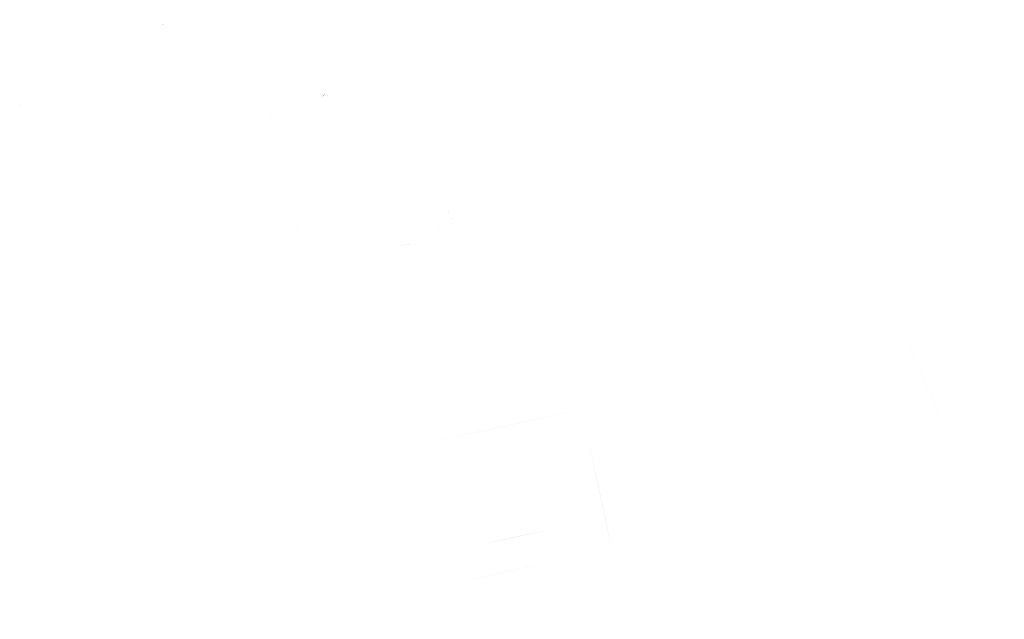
# Model space of a CAD drawing. Header units: inches. Extents: x -5.1 to 19.6, y 0 to 17.7.
# Tile 10 of 25: x 18.79 to 19.075, y 16.195 to 16.368. Entities that reach past the tile are written whole.
import ezdxf

# ---------------------------------------------------------------- set-up
doc = ezdxf.new("R2010")
doc.units = ezdxf.units.IN
doc.header["$MEASUREMENT"] = 0
doc.layers.add('PDF_Solid Fills', color=7, linetype='CONTINUOUS')

msp = doc.modelspace()

# ---------------------------------------------------------------- hatches: boundary and pattern name
at = {"layer": 'PDF_Solid Fills', "true_color": 0xffffff, "transparency": 33554559}
h = msp.add_hatch(color=7, dxfattribs=at)
h.paths.add_polyline_path([(18.83208, 16.36786, 0.014622), (18.83256, 16.36709)], flags=0)
h.paths.add_polyline_path([(18.83041, 16.36563, 0.004981), (18.83256, 16.36709)], flags=0)
h = msp.add_hatch(color=7, dxfattribs=at)
h.paths.add_polyline_path([(18.90468, 16.36755, 0.000959), (18.90351, 16.36199)], flags=0)
h.paths.add_polyline_path([(18.90351, 16.36199, 0.000515), (18.90682, 16.36268)], flags=0)
h = msp.add_hatch(color=7, dxfattribs=at)
h.paths.add_polyline_path([(18.84171, 16.35623, 0.002249), (18.84266, 16.36321)], flags=0)
h.paths.add_polyline_path([(18.84031, 16.35657, 0.01059), (18.84171, 16.35623)], flags=0)
h = msp.add_hatch(color=7, dxfattribs=at)
h.paths.add_polyline_path([(18.91037, 16.35221, 0.000064), (18.91804, 16.35058)], flags=0)
h.paths.add_polyline_path([(18.918, 16.34956, 0.000923), (18.90662, 16.34858)], flags=0)
h.paths.add_polyline_path([(18.90662, 16.34858, 0.000488), (18.90806, 16.35327)], flags=0)
h.paths.add_polyline_path([(18.90806, 16.35327, 0.00274), (18.9061, 16.35775)], flags=0)
h.paths.add_polyline_path([(18.91037, 16.35221, 0.000071), (18.90827, 16.35862)], flags=0)
h = msp.add_hatch(color=7, dxfattribs=at)
h.paths.add_polyline_path([(18.88324, 16.35392, 0.000353), (18.88747, 16.35694)], flags=0)
h.paths.add_polyline_path([(18.88324, 16.35392, 0.00097), (18.88491, 16.35108)], flags=0)
at = {"layer": 'PDF_Solid Fills', "transparency": 33554559}
h = msp.add_hatch(color=256, dxfattribs=at)
h.paths.add_polyline_path([(18.80006, 16.3424, 0.002312), (18.79941, 16.34787)], flags=0)
h.paths.add_polyline_path([(18.80006, 16.3424, 0.000816), (18.79035, 16.34779)], flags=0)
at = {"layer": 'PDF_Solid Fills', "true_color": 0xffffff, "transparency": 33554559}
h = msp.add_hatch(color=7, dxfattribs=at)
h.paths.add_polyline_path([(18.87779, 16.34785, 0.004006), (18.87894, 16.34677)], flags=0)
h.paths.add_polyline_path([(18.87894, 16.34677, 0.004573), (18.87725, 16.34506)], flags=0)
at = {"layer": 'PDF_Solid Fills', "transparency": 33554559}
h = msp.add_hatch(color=256, dxfattribs=at)
h.paths.add_polyline_path([(18.79035, 16.34355, 0.001278), (18.79322, 16.34557)], flags=0)
h.paths.add_polyline_path([(18.79108, 16.34248, 0.009998), (18.79035, 16.34355)], flags=0)
at = {"layer": 'PDF_Solid Fills', "true_color": 0xffffff, "transparency": 33554559}
h = msp.add_hatch(color=7, dxfattribs=at)
h.paths.add_polyline_path([(18.85884, 16.33866, 0.001084), (18.86318, 16.33606)], flags=0)
h.paths.add_polyline_path([(18.8632, 16.33856, 0.003791), (18.8628, 16.34333)], flags=0)
h.paths.add_polyline_path([(18.8628, 16.34333, 0.003114), (18.8594, 16.34179)], flags=0)
h.paths.add_polyline_path([(18.8632, 16.33856, 0.002433), (18.8594, 16.34179)], flags=0)
h.paths.add_polyline_path([(18.85824, 16.33156), (18.85824, 16.33458)], flags=0)
h.paths.add_polyline_path([(18.85582, 16.33585, 0.001445), (18.85824, 16.33458)], flags=0)
h.paths.add_polyline_path([(18.85751, 16.34441, 0.000616), (18.85582, 16.33585)], flags=0)
h.paths.add_polyline_path([(18.86522, 16.33733, 0.00228), (18.86801, 16.33891)], flags=0)
h.paths.add_polyline_path([(18.86695, 16.33446, 0.00162), (18.86522, 16.33733)], flags=0)
h = msp.add_hatch(color=7, dxfattribs=at)
h.paths.add_polyline_path([(18.88763, 16.34006), (18.89046, 16.34006)], flags=0)
h.paths.add_polyline_path([(18.88623, 16.33729, 0.001816), (18.88777, 16.34021)], flags=0)
h = msp.add_hatch(color=7, dxfattribs=at)
h.paths.add_polyline_path([(18.79838, 16.3346, 0.000741), (18.79938, 16.33739)], flags=0)
h.paths.add_polyline_path([(18.80273, 16.33526, 0.004123), (18.79938, 16.33739)], flags=0)
h.paths.add_polyline_path([(18.80273, 16.33526, 0.007709), (18.80248, 16.3346)], flags=0)
h = msp.add_hatch(color=7, dxfattribs=at)
h.paths.add_polyline_path([(18.83195, 16.33442, 0.00252), (18.83303, 16.33073)], flags=0)
h.paths.add_polyline_path([(18.83468, 16.33188, 0.001771), (18.83949, 16.33507)], flags=0)
h = msp.add_hatch(color=7, dxfattribs=at)
h.paths.add_polyline_path([(18.85494, 16.32835), (18.84863, 16.32835)], flags=0)
h.paths.add_polyline_path([(18.85094, 16.33485, 0.000082), (18.84863, 16.32835)], flags=0)
h = msp.add_hatch(color=7, dxfattribs=at)
h.paths.add_polyline_path([(18.88979, 16.31464, 0.003038), (18.89246, 16.31741)], flags=0)
h.paths.add_polyline_path([(18.87594, 16.29739, 0.005395), (18.87479, 16.29796)], flags=0)
h.paths.add_polyline_path([(18.87479, 16.29796, 0.000256), (18.87794, 16.30375)], flags=0)
h.paths.add_polyline_path([(18.88316, 16.33641, 0.001035), (18.88381, 16.33156)], flags=0)
h.paths.add_polyline_path([(18.88462, 16.30087, 0.001298), (18.88356, 16.30456)], flags=0)
h.paths.add_polyline_path([(18.88356, 16.30456, 0.000066), (18.88106, 16.29971)], flags=0)
h.paths.add_polyline_path([(18.87973, 16.29793, 0.001849), (18.87904, 16.2931)], flags=0)
h.paths.add_polyline_path([(18.87973, 16.29793, 0.000442), (18.87616, 16.29518)], flags=0)
h.paths.add_polyline_path([(18.87123, 16.30381, 0.004834), (18.87464, 16.3036)], flags=0)
h.paths.add_polyline_path([(18.87241, 16.30775, 0.001791), (18.87123, 16.30381)], flags=0)
h.paths.add_polyline_path([(18.87241, 16.30775, 0.006635), (18.86975, 16.30843)], flags=0)
h.paths.add_polyline_path([(18.87437, 16.31433, 0.000906), (18.86975, 16.30843)], flags=0)
h.paths.add_polyline_path([(18.87033, 16.31304, 0.002223), (18.87406, 16.31481)], flags=0)
h.paths.add_polyline_path([(18.868, 16.32285, 0.002553), (18.87027, 16.32112)], flags=0)
h.paths.add_polyline_path([(18.87075, 16.33218, 0.000726), (18.86716, 16.33137)], flags=0)
h.paths.add_polyline_path([(18.87075, 16.33218, 0.005202), (18.86798, 16.33446)], flags=0)
h.paths.add_polyline_path([(18.86798, 16.33446, 0.001536), (18.87196, 16.33727)], flags=0)
h.paths.add_polyline_path([(18.87454, 16.33396, 0.001118), (18.87196, 16.33727)], flags=0)
h.paths.add_polyline_path([(18.87454, 16.33396, 0.004041), (18.87558, 16.33766)], flags=0)
h.paths.add_polyline_path([(18.87983, 16.30989, 0.00125), (18.891, 16.31127)], flags=0)
h.paths.add_polyline_path([(18.88629, 16.31293, 0.000414), (18.891, 16.31127)], flags=0)
h.paths.add_polyline_path([(18.88629, 16.31293), (18.88629, 16.32037)], flags=0)
h.paths.add_polyline_path([(18.88629, 16.32037, 0.003827), (18.88948, 16.32096)], flags=0)
h.paths.add_polyline_path([(18.88948, 16.32096, 0.001303), (18.88529, 16.32423)], flags=0)
h.paths.add_polyline_path([(18.88998, 16.32718, 0.000879), (18.88529, 16.32423)], flags=0)
h.paths.add_polyline_path([(18.88998, 16.32718, 0.003141), (18.88575, 16.329)], flags=0)
h.paths.add_polyline_path([(18.88575, 16.329, 0.000774), (18.88616, 16.33173)], flags=0)
h.paths.add_polyline_path([(18.88381, 16.33156, 0.003339), (18.88616, 16.33173)], flags=0)
h = msp.add_hatch(color=7, dxfattribs=at)
h.paths.add_polyline_path([(18.9122, 16.33717, 0.001693), (18.91347, 16.33217)], flags=0)
h.paths.add_polyline_path([(18.90986, 16.33111, 0.000303), (18.91347, 16.33217)], flags=0)
h.paths.add_polyline_path([(18.91657, 16.32511, 0.001667), (18.92076, 16.32646)], flags=0)
h = msp.add_hatch(color=7, dxfattribs=at)
h.paths.add_polyline_path([(18.91753, 16.33128, 0.001107), (18.92163, 16.33009)], flags=0)
h.paths.add_polyline_path([(18.91744, 16.33569, 0.001705), (18.91517, 16.33296)], flags=0)
at = {"layer": 'PDF_Solid Fills', "transparency": 33554559}
h = msp.add_hatch(color=256, dxfattribs=at)
h.paths.add_polyline_path([(18.88616, 16.33172, 0.00328), (18.88381, 16.33155)], flags=0)
h.paths.add_polyline_path([(18.88575, 16.32901, 0.000873), (18.88616, 16.33172)], flags=0)
h.paths.add_polyline_path([(18.88529, 16.32424, 0.001504), (18.88998, 16.3272)], flags=0)
h.paths.add_polyline_path([(18.88529, 16.32424, 0.001015), (18.88948, 16.32097)], flags=0)
h.paths.add_polyline_path([(18.88948, 16.32097, 0.001303), (18.88629, 16.32036)], flags=0)
h.paths.add_polyline_path([(18.88629, 16.32036), (18.88629, 16.31293)], flags=0)
h.paths.add_polyline_path([(18.88629, 16.31293, 0.000414), (18.891, 16.31126)], flags=0)
h.paths.add_polyline_path([(18.891, 16.31126, 0.000129), (18.87983, 16.30988)], flags=0)
at = {"layer": 'PDF_Solid Fills', "true_color": 0xffffff, "transparency": 33554559}
h = msp.add_hatch(color=7, dxfattribs=at)
h.paths.add_polyline_path([(18.90373, 16.33014, 0.001886), (18.90075, 16.32977)], flags=0)
h.paths.add_polyline_path([(18.89464, 16.32933, 0.003367), (18.89645, 16.32868)], flags=0)
h = msp.add_hatch(color=7, dxfattribs=at)
h.paths.add_polyline_path([(18.85969, 16.30693, 0.002227), (18.85944, 16.31018)], flags=0)
h.paths.add_polyline_path([(18.86332, 16.31631, 0.00022), (18.86682, 16.31875)], flags=0)
h.paths.add_polyline_path([(18.86946, 16.30277, 0.001519), (18.86471, 16.29985)], flags=0)
h.paths.add_polyline_path([(18.86505, 16.29777, 0.000685), (18.86603, 16.29445)], flags=0)
h.paths.add_polyline_path([(18.86505, 16.29777, 0.000921), (18.86282, 16.29579)], flags=0)
h.paths.add_polyline_path([(18.85336, 16.29929, 0.001979), (18.8578, 16.30258)], flags=0)
h.paths.add_polyline_path([(18.8538, 16.30568, 0.001385), (18.8578, 16.30258)], flags=0)
h.paths.add_polyline_path([(18.85207, 16.31539, 0.001531), (18.8544, 16.32106)], flags=0)
h.paths.add_polyline_path([(18.85863, 16.32006, 0.000638), (18.8544, 16.32106)], flags=0)
h.paths.add_polyline_path([(18.85863, 16.32006, 0.000673), (18.86121, 16.3251)], flags=0)
h.paths.add_polyline_path([(18.86121, 16.3251, 0.001267), (18.85928, 16.32818)], flags=0)
h.paths.add_polyline_path([(18.86432, 16.32785, 0.000793), (18.85928, 16.32818)], flags=0)
h.paths.add_polyline_path([(18.86432, 16.32785, 0.00016), (18.86332, 16.31631)], flags=0)
h = msp.add_hatch(color=7, dxfattribs=at)
h.paths.add_polyline_path([(18.84418, 16.3092, 0.000463), (18.84849, 16.31095)], flags=0)
h.paths.add_polyline_path([(18.84439, 16.31197, 0.000683), (18.84849, 16.31095)], flags=0)
h.paths.add_polyline_path([(18.84711, 16.32606, 0.00173), (18.85268, 16.32414)], flags=0)
h.paths.add_polyline_path([(18.84778, 16.31487, 0.00599), (18.8498, 16.31374)], flags=0)
h = msp.add_hatch(color=7, dxfattribs=at)
h.paths.add_polyline_path([(18.90549, 16.30902, 0.004509), (18.90386, 16.31075)], flags=0)
h.paths.add_polyline_path([(18.9138, 16.31227, 0.004067), (18.91201, 16.30958)], flags=0)
h.paths.add_polyline_path([(18.91201, 16.30958, 0.001499), (18.9162, 16.3069)], flags=0)
h.paths.add_polyline_path([(18.9133, 16.30246, 0.001926), (18.9162, 16.3069)], flags=0)
h.paths.add_polyline_path([(18.9133, 16.30246, 0.00459), (18.90991, 16.30263)], flags=0)
h.paths.add_polyline_path([(18.90991, 16.30263, 0.00088), (18.91116, 16.29456)], flags=0)
h.paths.add_polyline_path([(18.91018, 16.29421, 0.001248), (18.90711, 16.29836)], flags=0)
h.paths.add_polyline_path([(18.90541, 16.28996, 0.001191), (18.90811, 16.28902)], flags=0)
h.paths.add_polyline_path([(18.89436, 16.29619, 0.001322), (18.89503, 16.28779)], flags=0)
h.paths.add_polyline_path([(18.90455, 16.29263, 0.000674), (18.90051, 16.29498)], flags=0)
h.paths.add_polyline_path([(18.90407, 16.29594, 0.004467), (18.90051, 16.29498)], flags=0)
h.paths.add_polyline_path([(18.90349, 16.30044, 0.000698), (18.90407, 16.29594)], flags=0)
h.paths.add_polyline_path([(18.90122, 16.29767, 0.00419), (18.90243, 16.30131)], flags=0)
h.paths.add_polyline_path([(18.90122, 16.29767, 0.000917), (18.89807, 16.30161)], flags=0)
h.paths.add_polyline_path([(18.90418, 16.30302, 0.023867), (18.89957, 16.30261)], flags=0)
h.paths.add_polyline_path([(18.91211, 16.30573, 0.00301), (18.90743, 16.30538)], flags=0)
h.paths.add_polyline_path([(18.91211, 16.30573, 0.00052), (18.91061, 16.30931)], flags=0)
h.paths.add_polyline_path([(18.90132, 16.31167, 0.002674), (18.90459, 16.31671)], flags=0)
h = msp.add_hatch(color=7, dxfattribs=at)
h.paths.add_polyline_path([(18.91381, 16.31228), (18.91368, 16.31198)], flags=0)
h.paths.add_polyline_path([(18.91368, 16.31198, 0.003857), (18.91558, 16.3133)], flags=0)
h.paths.add_polyline_path([(18.9151, 16.31003, 0.002824), (18.91624, 16.31282)], flags=0)
h.paths.add_polyline_path([(18.9151, 16.31003, 0.001549), (18.91431, 16.31009)], flags=0)
at = {"layer": 'PDF_Solid Fills', "transparency": 33554559}
h = msp.add_hatch(color=256, dxfattribs=at)
h.paths.add_polyline_path([(18.9121, 16.30573, 0.004245), (18.9106, 16.30932)], flags=0)
h.paths.add_polyline_path([(18.90744, 16.30538, 0.00338), (18.9121, 16.30573)], flags=0)
at = {"layer": 'PDF_Solid Fills', "true_color": 0xffffff, "transparency": 33554559}
h = msp.add_hatch(color=7, dxfattribs=at)
h.paths.add_polyline_path([(18.88291, 16.29643, 0.002982), (18.88764, 16.30197)], flags=0)
h.paths.add_polyline_path([(18.89275, 16.29368, 0.000556), (18.88608, 16.29716)], flags=0)
h.paths.add_polyline_path([(18.88681, 16.28904, 0.000531), (18.88291, 16.29643)], flags=0)
at = {"layer": 'PDF_Solid Fills', "transparency": 33554559}
h = msp.add_hatch(color=256, dxfattribs=at)
h.paths.add_polyline_path([(19.05973, 16.29341, 0.000644), (19.03933, 16.28451)], flags=0)
h.paths.add_polyline_path([(19.05813, 16.28935, 0.000119), (19.06031, 16.29276)], flags=0)
h.paths.add_polyline_path([(19.05813, 16.28935, 0.000987), (19.06152, 16.28137)], flags=0)
h.paths.add_polyline_path([(19.07488, 16.25083, 0.000429), (19.06152, 16.28137)], flags=0)
h.paths.add_polyline_path([(19.04496, 16.27926, 0.000952), (19.05967, 16.2457)], flags=0)
h = msp.add_hatch(color=256, dxfattribs=at)
h.paths.add_polyline_path([(18.94576, 16.21186, 0.001173), (18.94371, 16.22057)], flags=0)
h.paths.add_polyline_path([(18.94371, 16.22057, 0.006393), (18.92365, 16.21617)], flags=0)
h.paths.add_polyline_path([(18.94165, 16.23052, 0.000126), (18.92419, 16.22669)], flags=0)
h.paths.add_polyline_path([(18.93926, 16.24152, 0.000765), (18.94165, 16.23052)], flags=0)
h.paths.add_polyline_path([(18.92232, 16.23788, 0.000043), (18.93926, 16.24152)], flags=0)
h.paths.add_polyline_path([(18.90784, 16.24561, 0.0015), (18.95194, 16.25507)], flags=0)
h.paths.add_polyline_path([(18.96201, 16.21215, 0.003005), (18.95428, 16.248)], flags=0)
h.paths.add_polyline_path([(18.96636, 16.20548, 0.006982), (18.9673, 16.20659)], flags=0)
h.paths.add_polyline_path([(18.91746, 16.19463, 0.000072), (18.96246, 16.2044)], flags=0)
h.paths.add_polyline_path([(18.94144, 16.21061, 0.002453), (18.91709, 16.20538)], flags=0)

doc.saveas('drawing.dxf')
